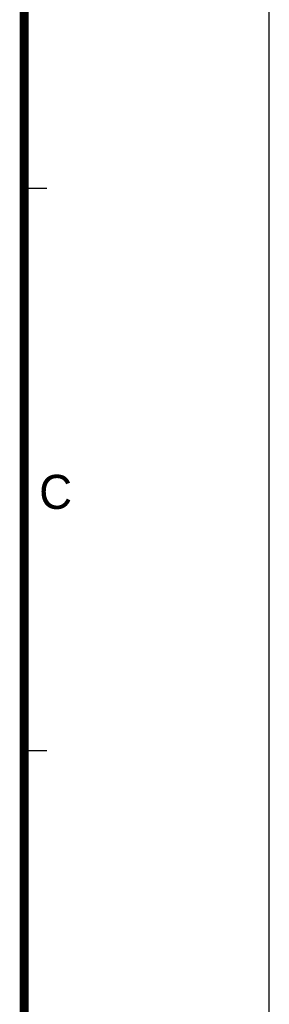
# Model space of a CAD drawing. Header units: millimetres. Extents: x 10 to 584, y 4 to 410.
# Tile 56 of 57: x 562 to 584, y 238 to 325. Entities that reach past the tile are written whole.
import ezdxf

# ---------------------------------------------------------------- set-up
doc = ezdxf.new("R2010")
doc.units = ezdxf.units.MM
doc.header["$LTSCALE"] = 32.67
doc.layers.get('0').update_dxf_attribs({"linetype": 'CONTINUOUS'})
doc.styles.add('TEXTSTYLE_2', font='txt')

msp = doc.modelspace()

# ---------------------------------------------------------------- linework, layer by layer
at = {"color": 7, "linetype": 'Continuous'}
for p, q in [((584, 10), (584, 410)), ((562.4108, 309.7533), (564.4108, 309.7533)), ((562.4108, 260.2533), (564.4108, 260.2533))]:
    msp.add_line(p, q, dxfattribs=at)
at = {"color": 7, "linetype": 'Continuous', "const_width": 0.8}
msp.add_lwpolyline([(562.4108, 399.7533), (562.4108, 27.7533)], dxfattribs=at)

# ---------------------------------------------------------------- texts
at = {"color": 7, "linetype": 'Continuous', "insert": (563.7278, 284.5155), "char_height": 3, "width": 3, "attachment_point": 1, "line_spacing_factor": 0.9, "style": 'TEXTSTYLE_2'}
msp.add_mtext('C', dxfattribs=at)

doc.saveas('drawing.dxf')
